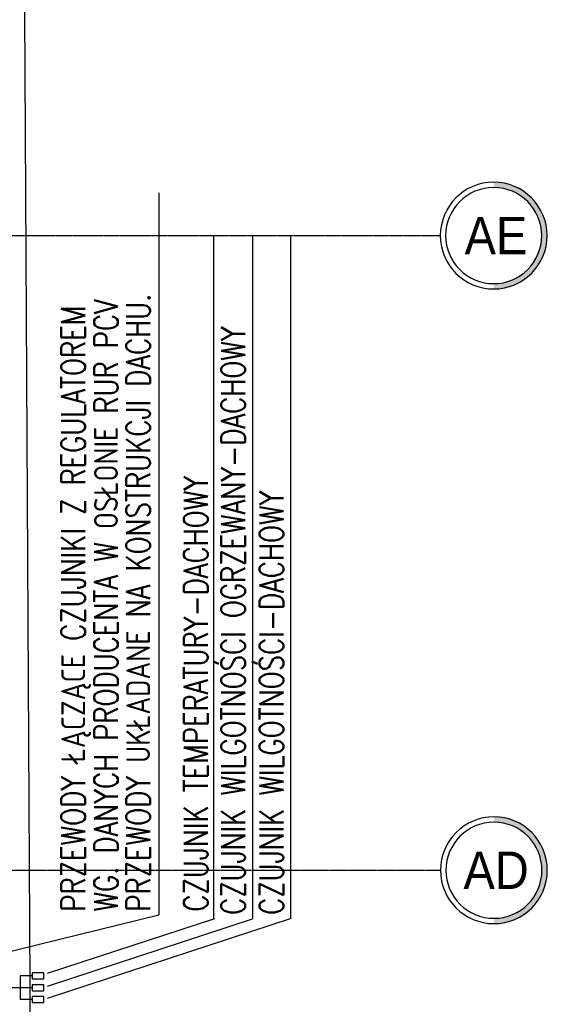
# Model space of a CAD drawing. Header units: inches. Extents: x -145354 to -97635, y 38777 to 78670.
# Tile 190 of 231: x -138337 to -137894, y 68956 to 69782. Entities that reach past the tile are written whole.
import ezdxf
from ezdxf.enums import TextEntityAlignment as Align

# ---------------------------------------------------------------- set-up
doc = ezdxf.new("R2010")
doc.units = ezdxf.units.IN
doc.header["$MEASUREMENT"] = 0
doc.linetypes.add('CENTER', pattern=[2, 1.25, -0.25, 0.25, -0.25])
doc.layers.get('0').update_dxf_attribs({"color": 101})
for name, color, linetype in [('E35', 6, 'Continuous'), ('E50', 3, 'Continuous'), ('Os-osie glowne', 8, 'CENTER'), ('Os-osie-opis', 8, 'Continuous'), ('W-idok', 9, 'Continuous')]:
    doc.layers.add(name, color=color, linetype=linetype)
doc.styles.add('dwg_opis duży', font='ARIAL.TTF', dxfattribs={"width": 0.9})
doc.styles.add('ROMANS', font='romans', dxfattribs={"width": 0.85})

# ---------------------------------------------------------------- blocks, each defined once
blk = doc.blocks.new('_opis_osi')
blk.add_hatch(color=256).paths.add_polyline_path([(32, -32), (28.8, -32, -1), (-28.8, -32), (-32, -32, 1)])
for radius in [32, 28.8]:
    blk.add_circle((0, -32), radius)
at = {"style": 'dwg_opis duży', "width": 0.9}
blk.add_attdef('AXNAMEV', text='', height=22.4, rotation=90, dxfattribs=at).set_placement((0, -32), align=Align.MIDDLE_CENTER)

msp = doc.modelspace()

# ---------------------------------------------------------------- linework, layer by layer
at = {"layer": 'E35'}
for p, q in [((-138220.17, 69636.38), (-138220.17, 69030.39)), ((-138174.38, 69600.19), (-138174.38, 69027.97)), ((-138141.63, 69600.19), (-138141.63, 69027.31)), ((-138109.84, 69600.19), (-138109.84, 69027.65)), ((-138220.17, 69030.39), (-138467.89, 68969.59)), ((-138313.62, 68960.88), (-138108.88, 69027.97)), ((-138313.62, 68981.7), (-138173.42, 69027.65)), ((-138313.62, 68970.96), (-138141.63, 69027.31))]:
    msp.add_line(p, q, dxfattribs=at)
for points in [[(-138326.71, 68977.09), (-138316.71, 68977.09), (-138316.71, 68982.09), (-138326.71, 68982.09)], [(-138326.71, 68967.09), (-138316.71, 68967.09), (-138316.71, 68972.09), (-138326.71, 68972.09)], [(-138326.71, 68957.09), (-138316.71, 68957.09), (-138316.71, 68962.09), (-138326.71, 68962.09)]]:
    msp.add_lwpolyline(points, close=True, dxfattribs=at)
at = {"layer": 'E50'}
for p, q in [((-138326.71, 68979.59), (-138336.71, 68979.59)), ((-138336.71, 68979.59), (-138336.71, 68959.59)), ((-138336.71, 68969.59), (-139000, 68969.59)), ((-138326.71, 68969.59), (-138336.71, 68969.59)), ((-138326.71, 68959.59), (-138336.71, 68959.59))]:
    msp.add_line(p, q, dxfattribs=at)
at = {"layer": 'Os-osie glowne'}
msp.add_line((-143172.44, 69068.12), (-137983.92, 69068.12), dxfattribs=at)
msp.add_lwpolyline([(-143172.63, 69600.53), (-137984.11, 69600.53)], dxfattribs=at)
at = {"layer": 'W-idok'}
msp.add_lwpolyline([(-141517.91, 67299.93), (-141519.53, 68969.03), (-139595.51, 68970.89), (-139597.98, 66625.95), (-138315.26, 66624.6), (-138335.24, 70247.53), (-142827.4, 70247.53), (-142803.21, 66627.79), (-141517.26, 66629.02), (-141517.86, 67246.63)], dxfattribs=at)

# ---------------------------------------------------------------- block references
at = {"layer": 'Os-osie-opis'}
ref = msp.add_blockref('_opis_osi', (-137984.11, 69600.53), dxfattribs=dict(at, xscale=-1.399999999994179, yscale=1.399999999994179, zscale=1.4, rotation=90))
ref.add_attrib('AXNAMEV', 'AE', dxfattribs={"layer": '0', "height": 31.36, "style": 'dwg_opis duży', "width": 0.9}).set_placement((-137937.43, 69600.53), align=Align.MIDDLE_CENTER)
ref = msp.add_blockref('_opis_osi', (-137983.92, 69068.12), dxfattribs=dict(at, xscale=-1.399999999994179, yscale=1.399999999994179, zscale=1.4, rotation=90))
ref.add_attrib('AXNAMEV', 'AD', dxfattribs={"layer": '0', "height": 31.36, "style": 'dwg_opis duży', "width": 0.9}).set_placement((-137937.25, 69068.12), align=Align.MIDDLE_CENTER)

# ---------------------------------------------------------------- texts
at = {"layer": 'E35', "style": 'ROMANS', "width": 0.8}
for s, p in [('PRZEWODY ŁĄCZĄCE CZUJNIKI Z REGULATOREM', (-138282.12, 69033.41)), ('PRZEWODY UKŁADANE NA KONSTRUKCJI DACHU.', (-138227.63, 69033.41)), ('WG. DANYCH PRODUCENTA W OSŁONIE RUR PCV', (-138254.63, 69033.41)), ('CZUJNIK WILGOTNOŚCI OGRZEWANY-DACHOWY', (-138147.95, 69030.67)), ('CZUJNIK TEMPERATURY-DACHOWY', (-138179.29, 69033.39)), ('CZUJNIK WILGOTNOŚCI-DACHOWY', (-138115.71, 69030.67))]:
    msp.add_text(s, height=20, rotation=90, dxfattribs=at).set_placement(p)

doc.saveas('drawing.dxf')
